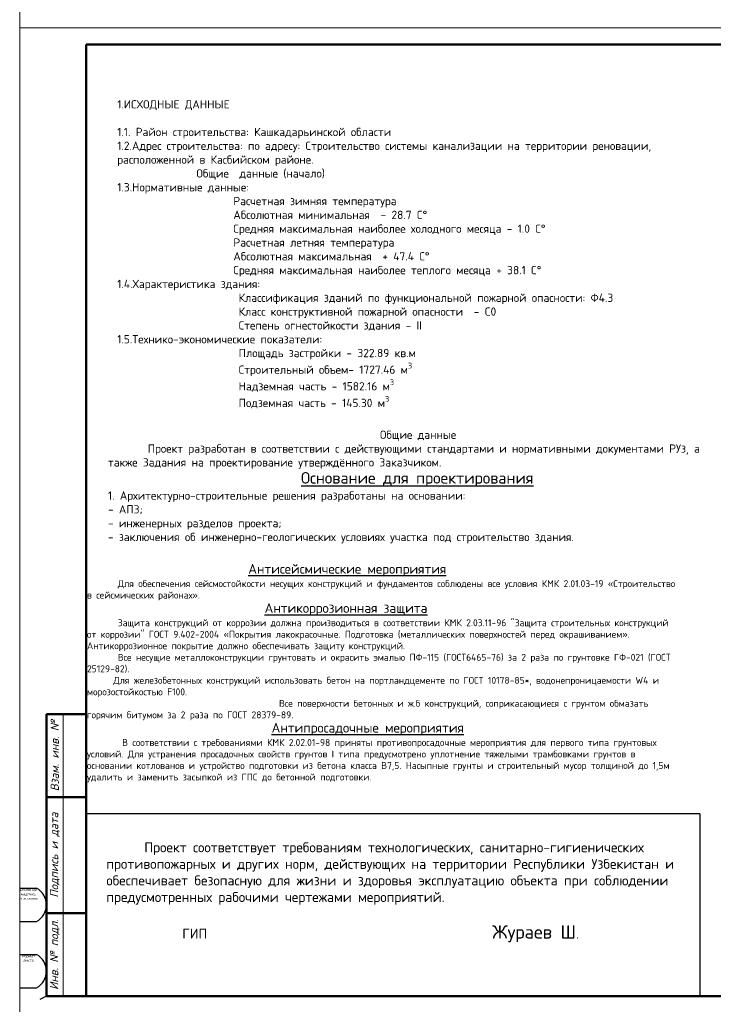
# Model space of a CAD drawing. Header units: millimetres. Extents: x 2842173 to 10151342, y -218675 to 375325.
# Tile 101 of 107: x 2928478 to 2949395, y 286475 to 316175. Entities that reach past the tile are written whole.
import ezdxf

# ---------------------------------------------------------------- set-up
doc = ezdxf.new("R2010")
doc.units = ezdxf.units.MM
doc.layers.add('0 @ 1', color=7, linetype='Continuous')
doc.layers.add('0_Текст', color=175, linetype='Continuous', lineweight=20)
doc.layers.add('Рамка  штамп', color=7, linetype='Continuous', lineweight=30)
doc.layers.add('CS_UNPLOTTED', color=171, linetype='Continuous', plot=False)
doc.styles.add('geniso', font='geniso.shx', dxfattribs={"height": 250})
doc.styles.add('ICOCPEUR', font='isocpeur.ttf')
doc.styles.add('ISO_1.0', font='isocpeui.ttf')
doc.styles.add('ГОСТ300', font='isocpeur.ttf')

# ---------------------------------------------------------------- blocks, each defined once
blk = doc.blocks.new('*U20')
at = {"lineweight": 9}
for p, q in [((-20, -5), (-20, 292)), ((-20, 292), (400, 292)), ((400, 292), (400, -5)), ((400, -5), (-20, -5))]:
    blk.add_line(p, q, dxfattribs=at)
at = {"lineweight": 50}
for p, q in [((0, 0), (0, 287)), ((0, 287), (395, 287)), ((395, 287), (395, 0)), ((0, 85), (-12, 85)), ((-12, 0), (-12, 85)), ((0, 60), (-12, 60)), ((0, 25), (-12, 25)), ((0, 0), (-12, 0)), ((395, 0), (0, 0))]:
    blk.add_line(p, q, dxfattribs=at)
at = {"lineweight": 20}
blk.add_line((-7, 85), (-7, 0), dxfattribs=at)
at = {"layer": 'CS_UNPLOTTED'}
for p, q in [((396, 288), (395, 287)), ((-20, 32.5), (-15, 32.5)), ((-20, 22.5), (-15, 22.5)), ((-20, 12.5), (-15, 12.5)), ((-20, 2.5), (-15, 2.5)), ((-12, 0), (-14, -1))]:
    blk.add_line(p, q, dxfattribs=at)
for centre in [(-17.66, 27.5), (-17.66, 7.5)]:
    blk.add_arc(centre, 5.67, 298.0574, 61.9426, dxfattribs=at)
at = {"layer": '0_Текст', "char_height": 2.5, "attachment_point": 5, "rotation": 90, "style": 'ISO_1.0'}
for s, insert, width in [('Взам. инв. №', (-9.5, 72.5), 25), ('Подпись и дата', (-9.5, 42.5), 35), ('Инв. № подл.', (-9.5, 12.5), 25)]:
    blk.add_mtext(s, dxfattribs=dict(at, insert=insert, width=width))
at = {"layer": 'CS_UNPLOTTED', "char_height": 0.8, "width": 5, "attachment_point": 2, "style": 'ISO_1.0'}
for s, insert in [('Основная надпись \\Pи штампы', (-17.5, 32.5)), ('Формат листа', (-17.5, 12.5))]:
    blk.add_mtext(s, dxfattribs=dict(at, insert=insert))

msp = doc.modelspace()

# ---------------------------------------------------------------- linework, layer by layer
at = {"color": 0, "linetype": 'ByBlock', "lineweight": -2}
for q in [(2930484.712, 292224.819), (2948984.709, 286724.819)]:
    msp.add_line((2948984.709, 292224.819), q, dxfattribs=at)
at = {"layer": 'Рамка  штамп', "color": 7, "linetype": 'Continuous', "lineweight": 15, "ltscale": 100}
msp.add_lwpolyline([(2928484.712, 315924.819), (2970484.712, 315924.819), (2970484.712, 345624.819), (2928484.712, 345624.819), (2928484.712, 315924.819)], dxfattribs=at)

# ---------------------------------------------------------------- block references
at = {"color": 0, "ltscale": 30, "xscale": 100, "yscale": 100, "zscale": 100}
msp.add_blockref('*U20', (2930484.712, 286724.819), dxfattribs=at)

# ---------------------------------------------------------------- texts
at = {"color": 0, "insert": (2931420, 313746.574), "char_height": 250, "attachment_point": 1, "style": 'ICOCPEUR'}
msp.add_mtext_dynamic_manual_height_columns('\\A1;{\\C256;1.ИСХОДНЫЕ ДАННЫЕ\\P\\P1.1. Район строительства: \\A0;Кашкадарьинской области\\A1;\\P1.2.Адрес строительства: \\A0;по адресу: \\C256;\\c0;Строительство системы канализации на территории реновации, расположенной в Касбийском районе.\\A1;\\H1.00004x;\\C256;                                          \\P               Общие  данные (начало)\\P1.3.Нормативные данные:\\P                      Расчетная зимняя температура\\P                      Абсолютная минимальная  - 28.7 С°\\P                      Средняя максимальная наиболее холодного месяца - 1.0 С°\\P                      Расчетная летняя температура\\P                      Абсолютная максимальная  + 47.4 С° \\P                      Средняя максимальная наиболее теплого месяца + 38.1 С°\\P1.4.Характеристика здания:\\P                       Классификация зданий по функциональной пожарной опасности: Ф4.3\\P                       Класс конструктивной пожарной опасности  - C0\\P                       Степень огнестойкости здания - II\\P1.5.Технико-экономические показатели: \\P                       Площадь застройки - 322.89 кв.м \\P                       Строительный объем\\H0.99996x;- 1727.46 м\\H0.7x;\\S3^ ;\\H1.42863x;\\P                       Надземная часть - \\H0.99996x;1582.16\\H1.00004x;\\C0; \\C256;м\\H0.7x;\\S3^ ;\\H1.4286x;\\P                       Подземная часть - 145.30\\C0; \\C256;м\\H0.7x;\\S3^ ;}', width=15794.31778, gutter_width=1000, heights=[0], dxfattribs=at)
at = {"color": 0, "insert": (2931140, 303780), "char_height": 300, "width": 18578.57661, "attachment_point": 1, "style": 'geniso'}
msp.add_mtext('\\pi8201.79265;{\\fISOCPEUR|b0|i0|c204|p34;\\H0.83333x;Общие данные\\P\\pi0;\\fISOCPEUR|b0|i0|c238|p34;\\C1;     \\fISOCPEUR|b0|i0|c204|p34;\\C0;^IПроект разработан в соответствии с действующими стандартами и нормативными документами РУз, а также Задания на проектирование утверждённого Заказчиком.\\fISOCPEUR|b0|i0|c238|p34;     \\H1.2x;                                    \\fISOCPEUR|b0|i0|c204|p34;\\H1.00001x;\\P\\pi5821.983;\\H1.16666x;\\LОснование для проектирования\\P\\pi0,t6600;\\H0.71428x;\\l1. Архитектурно-строительные решения разработаны на основании:\\P- АПЗ;\\P- инженерных разделов проекта\\fISOCPEUR|b0|i0|c238|p34;;\\P\\fISOCPEUR|b0|i0|c204|p34;- заключения об инженерно\\fISOCPEUR|b0|i0|c238|p34;-\\fISOCPEUR|b0|i0|c204|p34;геологических условиях участка под строительство здания\\fISOCPEUR|b0|i0|c238|p34;.}', dxfattribs=at)
at = {"linetype": 'Continuous', "lineweight": 25, "ltscale": 15, "insert": (2930508.483, 299755.085), "char_height": 250, "width": 17877.44941, "attachment_point": 1, "style": 'ICOCPEUR'}
msp.add_mtext('\\pi4862.31;{\\H1.16667x;\\LАнтисейсмические мероприятия\\P\\pi0;\\H0.71428x;\\l       Для обеспечения сейсмостойкости несущих конструкций и фундаментов соблюдены все условия КМК 2.01.03-19 «Строительство в сейсмических районах».\\P\\pi5355.138;\\H1.4x;\\LАнтикоррозионная защита\\l\\P\\pi0;\\H0.71428x;       Защита конструкций от коррозии должна производиться в соответствии КМК 2.03.11-96 "Защита строительных конструкций от коррозии" ГОСТ 9.402-2004 «Покрытия лакокрасочные. Подготовка (металлических поверхностей перед окрашиванием». Антикоррозионное покрытие должно обеспечивать защиту конструкций. \\P       \\A1;Все несущие металлоконструкции грунтовать и\\A0; окрасить эмалью ПФ-115 (ГОСТ6465-76) за 2 раза по грунтовке ГФ-021 (ГОСТ 25129-82)\\A1;.\\P      Для железобетонных конструкций использовать бетон \\A0;на портландцементе по ГОСТ 10178-85*,\\A1; водонепроницаемости W\\A0;4\\A1; и морозостойкостью F100\\A0;.\\A1;\\P\\A0;       \\A1;Все \\A0;поверхности бетонных и ж.б конструкций, соприкасающиеся с грунтом обмазать \\A1;\\C256;горячим битумом за 2 раза\\A0;\\C0; по ГОСТ 28379-89.}\\P\\pi5566.64787;{\\H1.16666x;\\LАнтипросадочные мероприятия\\A1;\\l\\P\\pi0;\\H0.71428x;        В соответствии с требованиями КМК 2.02.01-98 приняты противопросадочные мероприятия для первого типа грунтовых условий. Для устранения просадочных свойств грунтов I типа предусмотрено уплотнение тяжелыми трамбовками грунтов в основании котлованов и устройство подготовки из бетона класса В7,5. Насыпные грунты и строительный мусор толщиной до 1,5м удалить и заменить засыпкой из ГПС до бетонной подготовки.}', dxfattribs=at)
at = {"layer": '0 @ 1', "lineweight": 20, "insert": (2931090.45, 291359.99), "char_height": 300, "width": 17894.25873, "attachment_point": 1, "style": 'ГОСТ300'}
msp.add_mtext('{\\fISOCPEUR|b0|i0|c186|p34;     } Проект соответствует требованиям технологических{\\fISOCPEUR|b0|i0|c186|p34;, }санитарно{\\fISOCPEUR|b0|i0|c186|p34;-}гигиенических   противопожарных и других норм{\\fISOCPEUR|b0|i0|c186|p34;, }действующих на территории Республики Узбекистан и обеспечивает безопасную для жизни и здоровья эксплуатацию объекта при соблюдении предусмотренных рабочими чертежами мероприятий{\\fISOCPEUR|b0|i0|c186|p34;.}\\P\\P            ГИП                                             {\\H1.33928x;Жураев Ш}.             ', dxfattribs=at)

doc.saveas('drawing.dxf')
